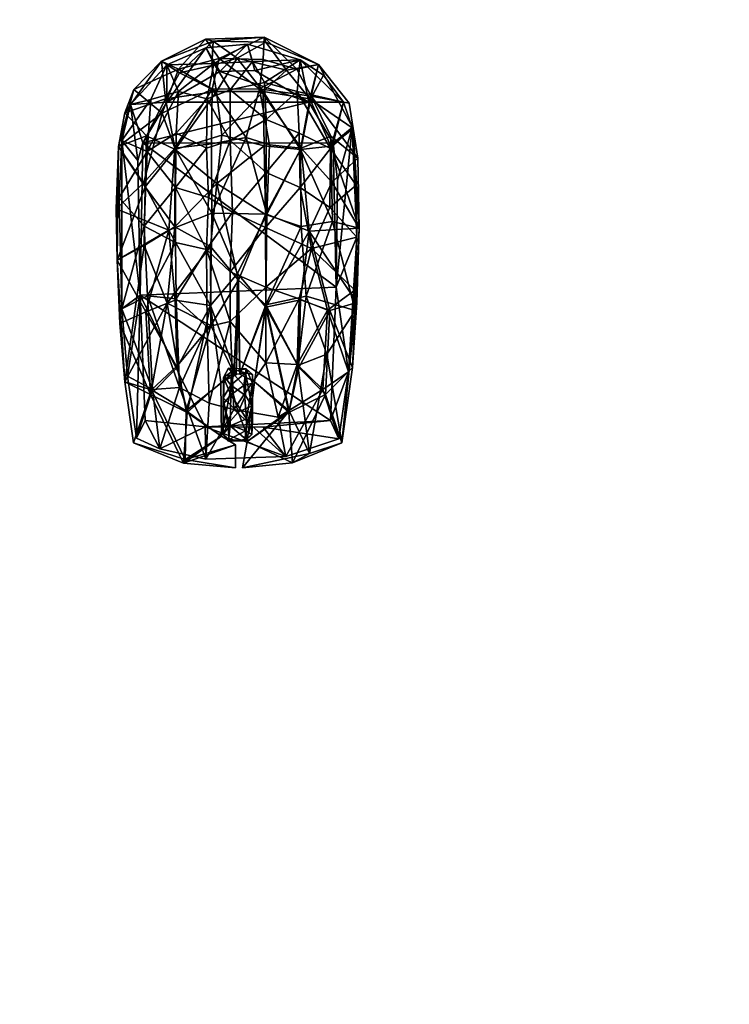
# Model space of a CAD drawing. Header units: inches. Extents: x 492 to 688, y -128 to 44.
# Tile 176 of 256: x 513.29 to 519.43, y -23.44 to -14.91. Entities that reach past the tile are written whole.
import ezdxf

# ---------------------------------------------------------------- set-up
doc = ezdxf.new("R2010")
doc.units = ezdxf.units.IN
doc.header["$MEASUREMENT"] = 0
doc.layers.add('A-FURN', color=7, linetype='Continuous')
doc.layers.add('CET Default', color=7, linetype='Continuous')
for name, color, linetype, true_color in [('CET color Grey15', 7, 'Continuous', 0x272727), ('CET color Grey50', 9, 'Continuous', 0x808080), ('CET color tan', 7, 'Continuous', 0xd4b38d)]:
    doc.layers.add(name, color=color, linetype=linetype, true_color=true_color)

# ---------------------------------------------------------------- blocks, each defined once
blk = doc.blocks.new('*C79')
at = {"layer": 'CET color Grey15', "linetype": 'Continuous'}
mesh = blk.add_polyface(dxfattribs=at)
corners = [(-0.4408, 1.3855, 0.6204), (-0.2422, 0.4742, 0.8917), (-0.1438, 1.1211, 0.7382), (-0.0791, 1.6349, 0.5692), (0.44, 1.3855, 0.6204), (0.143, 1.5909, 0.5731), (0.147, 1.1251, 0.7618), (0.2375, 0.4578, 0.8956), (-0.1871, -1.4175, 0.7657), (0.2218, -1.4136, 0.7618), (-0.0713, -0.995, 0.9193), (-0.2737, -0.932, 0.9035), (-0.5471, -0.9038, 0.8208), (0.2297, -0.9398, 0.9075), (0.5463, -0.9038, 0.8208), (-0.2501, -0.3316, 0.9586), (0.2257, -0.3395, 0.9626), (0.1391, -1.0146, 0.8523), (-0.2265, -0.9234, 0.8602), (0.1824, -0.596, 0.9075), (0.5424, -0.8919, 0.7736), (-0.6157, -0.1853, 0.8484), (-0.5431, -0.8919, 0.7736), (-0.2383, -0.3277, 0.9114), (-0.5471, -0.2246, 0.8287), (0.5463, -0.2207, 0.8287), (0.5992, -0.1931, 0.8563), (-0.0043, 0.2412, 0.8956), (0.2375, -0.0514, 0.9075), (0.0036, 0.1815, 0.9508), (-0.2422, 0.4538, 0.8445), (-0.5431, 0.4105, 0.8287), (-0.5921, 0.379, 0.7618), (0.2336, 0.6316, 0.8169), (0.611, 0.4381, 0.746), (0.5424, 0.4144, 0.8287), (0.0154, 1.0581, 0.7854), (-0.0161, 1.0542, 0.7736), (-0.2422, -1.8197, 0.2979), (-0.6984, -1.6262, 0.3372), (-0.4211, -1.5789, 0.5144), (0.0075, -1.6819, 0.5259), (0.2139, -1.8276, 0.2939), (-0.2265, -1.863, 0.3372), (0.2808, -1.8473, 0.3372), (0.1627, -1.678, 0.5889), (-0.2186, -1.6701, 0.5849), (-0.5116, -1.5868, 0.5377), (0.5069, -1.5553, 0.4947), (0.6622, -1.6544, 0.3333), (0.2257, -1.6183, 0.5613), (0.5148, -1.5868, 0.5377), (0.6267, -1.3303, 0.5771), (0.9788, -1.2082, 0.3727), (0.9001, -1.4096, 0.3845), (-0.6354, -1.3539, 0.6164), (-0.9639, -1.2909, 0.4042), (-0.9993, -1.0737, 0.416), (-0.6236, -1.3303, 0.5731), (-0.2186, -1.3932, 0.7149), (0.1863, -1.3932, 0.7188), (0.6543, -1.2043, 0.6755), (1.0339, -0.9156, 0.5065), (-1.0387, -0.8171, 0.5298), (0.7921, -1.0107, 0.6125), (-1.0505, -0.2089, 0.5889), (-0.8047, -0.9195, 0.6243), (1.0458, 0.0673, 0.5928), (1.0536, -0.3788, 0.5928), (0.8039, -0.5685, 0.6912), (0.8157, -0.6, 0.7346), (-0.9914, 0.9951, 0.4829), (-1.0308, 0.4341, 0.5771), (-0.7968, 0.5017, 0.7031), (-0.7574, 1.2281, 0.5535), (-0.9009, 1.6467, 0.29), (-1.015, 0.5017, 0.518), (0.9788, 1.1211, 0.4514), (1.0221, 0.6159, 0.5495), (0.904, 1.6467, 0.29), (0.7567, 1.2281, 0.5535), (0.8118, -0.0593, 0.7031), (0.7488, 1.1887, 0.5141), (-0.4723, 1.8199, 0.4396), (-0.6196, 1.7412, 0.3648), (-0.7692, 0.8803, 0.5889), (-0.0398, 1.8632, 0.4711), (-0.4447, 1.3698, 0.5731), (-0.5195, 0.9794, 0.6676), (0.0193, 1.8632, 0.475), (0.0193, 1.6664, 0.5574), (0.4715, 1.8239, 0.4396), (0.4558, 1.7924, 0.4042), (0.4479, 1.3698, 0.5731), (-0.8047, -1.0068, 0.6598), (-0.8126, -0.6078, 0.7346), (-0.8182, -0.2686, 0.7031), (0.796, 0.5135, 0.7031), (-0.5274, 0.9951, 0.7149), (0.5266, 0.9951, 0.7149), (0.035, 1.0424, 0.7385), (0.5227, 0.9794, 0.6676)]
mesh.append_faces([[corners[k] for k in face] for face in [(0, 1, 2, 0), (0, 2, 3, 0), (4, 5, 6, 4), (4, 6, 7, 4), (8, 9, 10, 8), (8, 11, 12, 8), (8, 10, 11, 8), (9, 13, 10, 9), (9, 14, 13, 9), (11, 10, 15, 11), (11, 15, 12, 11), (10, 13, 16, 10), (10, 16, 15, 10), (17, 18, 19, 17), (17, 19, 20, 17), (13, 14, 16, 13), (12, 15, 21, 12), (22, 23, 18, 22), (22, 24, 23, 22), (18, 23, 19, 18), (20, 19, 25, 20), (14, 26, 16, 14), (19, 23, 27, 19), (19, 28, 25, 19), (19, 27, 28, 19), (15, 16, 29, 15), (15, 29, 1, 15), (15, 1, 21, 15), (23, 24, 30, 23), (23, 30, 27, 23), (16, 26, 7, 16), (16, 7, 29, 16), (21, 1, 31, 21), (24, 32, 30, 24), (28, 27, 33, 28), (28, 34, 25, 28), (28, 33, 34, 28), (26, 35, 7, 26), (29, 7, 36, 29), (29, 37, 1, 29), (29, 27, 37, 29), (29, 36, 27, 29), (30, 2, 37, 30), (30, 37, 27, 30), (7, 6, 36, 7), (1, 37, 2, 1), (38, 39, 40, 38), (38, 40, 41, 38), (38, 41, 42, 38), (38, 43, 39, 38), (38, 42, 43, 38), (43, 44, 45, 43), (43, 46, 47, 43), (43, 45, 46, 43), (43, 47, 39, 43), (43, 42, 44, 43), (42, 48, 49, 42), (42, 41, 50, 42), (42, 50, 48, 42), (42, 49, 44, 42), (44, 49, 51, 44), (44, 51, 45, 44), (49, 48, 52, 49), (49, 52, 53, 49), (49, 53, 54, 49), (49, 54, 51, 49), (39, 47, 55, 39), (39, 55, 56, 39), (39, 57, 58, 39), (39, 58, 40, 39), (39, 56, 57, 39), (40, 58, 59, 40), (40, 59, 41, 40), (48, 50, 60, 48), (48, 60, 52, 48), (54, 61, 51, 54), (54, 62, 61, 54), (54, 53, 62, 54), (56, 55, 63, 56), (56, 63, 57, 56), (53, 52, 64, 53), (53, 64, 62, 53), (57, 63, 65, 57), (57, 66, 58, 57), (57, 65, 66, 57), (62, 67, 68, 62), (62, 64, 69, 62), (62, 69, 67, 62), (62, 70, 61, 62), (62, 68, 70, 62), (71, 72, 73, 71), (71, 73, 74, 71), (71, 74, 75, 71), (71, 75, 76, 71), (71, 76, 72, 71), (77, 78, 67, 77), (77, 79, 80, 77), (77, 80, 78, 77), (77, 81, 34, 77), (77, 67, 81, 77), (77, 82, 79, 77), (77, 34, 82, 77), (75, 83, 84, 75), (75, 74, 83, 75), (75, 84, 85, 75), (75, 85, 76, 75), (84, 83, 86, 84), (84, 86, 87, 84), (84, 88, 85, 84), (84, 87, 88, 84), (83, 74, 0, 83), (83, 0, 3, 83), (83, 3, 86, 83), (86, 3, 87, 86), (89, 90, 91, 89), (89, 92, 90, 89), (89, 91, 92, 89), (92, 79, 82, 92), (92, 93, 5, 92), (92, 82, 93, 92), (92, 5, 90, 92), (92, 91, 79, 92), (91, 4, 80, 91), (91, 80, 79, 91), (91, 5, 4, 91), (91, 90, 5, 91), (46, 8, 47, 46), (46, 45, 8, 46), (41, 59, 60, 41), (41, 60, 50, 41), (45, 51, 9, 45), (45, 9, 8, 45), (47, 8, 55, 47), (51, 61, 9, 51), (55, 8, 12, 55), (55, 12, 94, 55), (55, 94, 63, 55), (58, 66, 22, 58), (58, 22, 59, 58), (59, 17, 60, 59), (59, 22, 18, 59), (59, 18, 17, 59), (60, 17, 20, 60), (60, 20, 52, 60), (52, 20, 64, 52), (61, 70, 14, 61), (61, 14, 9, 61), (94, 95, 63, 94), (94, 12, 95, 94), (64, 20, 69, 64), (63, 95, 65, 63), (66, 96, 22, 66), (66, 65, 96, 66), (95, 12, 21, 95), (95, 21, 65, 95), (69, 81, 67, 69), (69, 20, 25, 69), (69, 25, 81, 69), (70, 68, 26, 70), (70, 26, 14, 70), (96, 65, 76, 96), (96, 76, 32, 96), (96, 24, 22, 96), (96, 32, 24, 96), (68, 67, 26, 68), (65, 72, 76, 65), (65, 21, 72, 65), (81, 25, 34, 81), (67, 97, 26, 67), (67, 78, 97, 67), (72, 21, 73, 72), (76, 85, 32, 76), (73, 98, 74, 73), (73, 21, 31, 73), (73, 31, 98, 73), (97, 78, 80, 97), (97, 99, 35, 97), (97, 80, 99, 97), (97, 35, 26, 97), (85, 88, 32, 85), (98, 0, 74, 98), (98, 31, 1, 98), (98, 1, 0, 98), (88, 87, 30, 88), (88, 30, 32, 88), (100, 36, 6, 100), (100, 93, 33, 100), (100, 5, 93, 100), (100, 33, 27, 100), (100, 27, 36, 100), (100, 6, 5, 100), (101, 93, 82, 101), (101, 82, 34, 101), (101, 34, 33, 101), (101, 33, 93, 101), (99, 4, 7, 99), (99, 80, 4, 99), (99, 7, 35, 99), (87, 3, 2, 87), (87, 2, 30, 87)]])
mesh = blk.add_polyface(dxfattribs=at)
corners = [(-0.1472, -1.5738, 0.0001), (0.1572, -1.5659, 0.0001), (-0.0842, -1.8021, 0.2482), (-0.5394, -1.6682, 0.26), (-0.6142, -1.3014, 0.0001), (0.6162, -1.3014, 0.0001), (0.2765, -1.7706, 0.2521), (-0.824, -0.9457, 0.0001), (0.8222, -0.9496, 0.0001), (-0.9146, -1.3014, 0.3072), (-0.7402, -1.5337, 0.2718), (0.6162, -1.6249, 0.2639), (0.9285, -1.281, 0.3111), (-0.8634, -0.6261, 0.008), (-0.8516, 0.3018, 0.0001), (-0.9894, -1.0803, 0.3663), (0.8655, -0.7961, 0.0238), (0.8458, 0.3688, 0.0001), (1.0033, -0.9693, 0.3978), (-1.0288, -0.1326, 0.5159), (-0.9579, 1.0322, 0.3859), (-0.8004, 1.4542, 0.0001), (0.2843, 1.5093, 0.0001), (0.8025, 1.4542, 0.0001), (0.8773, 1.6084, 0.2206), (0.956, 1.0716, 0.3781), (1.0033, 0.4869, 0.4765), (-0.8752, 1.6123, 0.2206), (-0.2181, 1.5132, 0.0001), (-0.4161, 1.7659, 0.3623), (0.2765, 1.7895, 0.3859), (0.6753, 1.699, 0.2993), (-0.7362, 1.1858, 0.4686), (0.7383, 1.1858, 0.4686), (-0.1275, -1.6525, 0.4607), (-0.2299, -1.4707, 0.6064), (-0.5145, -1.392, 0.5474), (0.2083, -1.6367, 0.4647), (0.754, -1.325, 0.4293), (0.5139, -1.392, 0.5474), (-0.8004, -0.8985, 0.5749), (0.7867, -0.8748, 0.5907), (-1.0248, -0.5828, 0.4844), (1.0269, -0.4719, 0.4962), (-1.013, 0.3254, 0.4962), (-0.7768, 0.4987, 0.6143), (-0.3492, 1.4266, 0.5198), (0.0351, 1.3597, 0.5867), (0.5048, 1.17, 0.5631), (0.2477, 1.3046, 0.5867), (0.0666, -1.4077, 0.6694), (0.2646, -1.329, 0.6773), (-0.2456, -1.1511, 0.7481), (-0.5315, -1.0323, 0.693), (0.5336, -1.0323, 0.693), (-0.7965, -0.3892, 0.6615), (-0.5394, -0.5631, 0.7717), (0.8104, -0.2271, 0.6576), (0.5414, -0.5631, 0.7717), (-0.6378, -0.0342, 0.7324), (0.7828, 0.3766, 0.63), (0.5414, -0.0854, 0.7796), (-0.5145, 0.9686, 0.6222), (-0.5315, 0.4002, 0.7324), (0.5336, 0.4002, 0.7324), (-0.2417, 0.9567, 0.6891), (0.2646, 0.645, 0.7599), (0.0666, 0.5978, 0.7875), (0.0666, -0.9693, 0.819), (0.2725, -0.9024, 0.8072), (-0.2456, -0.6931, 0.8426), (0.2556, -0.4758, 0.8584), (0.0469, -0.3498, 0.882), (-0.2378, -0.2153, 0.8662), (0.2725, -0.0263, 0.8466), (0.0666, 0.1673, 0.8544), (-0.2417, 0.3018, 0.819)]
mesh.append_faces([[corners[k] for k in face] for face in [(0, 1, 2, 0), (0, 2, 3, 0), (0, 3, 4, 0), (1, 6, 2, 1), (1, 5, 6, 1), (4, 9, 7, 4), (4, 10, 9, 4), (4, 3, 10, 4), (5, 11, 6, 5), (5, 8, 12, 5), (5, 12, 11, 5), (7, 13, 14, 7), (7, 9, 15, 7), (7, 15, 13, 7), (8, 16, 12, 8), (8, 17, 16, 8), (16, 17, 18, 16), (16, 18, 12, 16), (13, 15, 14, 13), (14, 15, 19, 14), (14, 20, 21, 14), (14, 19, 20, 14), (17, 23, 24, 17), (17, 24, 25, 17), (17, 25, 26, 17), (17, 26, 18, 17), (21, 27, 28, 21), (21, 20, 27, 21), (28, 27, 29, 28), (28, 29, 22, 28), (22, 29, 30, 22), (22, 30, 31, 22), (22, 31, 23, 22), (23, 31, 24, 23), (27, 20, 32, 27), (27, 32, 29, 27), (24, 31, 33, 24), (24, 33, 25, 24), (3, 34, 35, 3), (3, 9, 10, 3), (3, 2, 34, 3), (3, 36, 9, 3), (3, 35, 36, 3), (2, 6, 37, 2), (2, 37, 34, 2), (6, 11, 37, 6), (11, 38, 39, 11), (11, 12, 38, 11), (11, 39, 37, 11), (9, 36, 40, 9), (9, 40, 15, 9), (38, 12, 18, 38), (38, 18, 41, 38), (38, 41, 39, 38), (15, 42, 19, 15), (15, 40, 42, 15), (18, 26, 43, 18), (18, 43, 41, 18), (20, 44, 45, 20), (20, 45, 32, 20), (20, 19, 44, 20), (25, 33, 26, 25), (29, 32, 46, 29), (29, 46, 47, 29), (29, 47, 30, 29), (30, 48, 31, 30), (30, 47, 49, 30), (30, 49, 48, 30), (31, 48, 33, 31), (34, 37, 50, 34), (34, 50, 35, 34), (37, 39, 51, 37), (37, 51, 50, 37), (36, 35, 52, 36), (36, 52, 53, 36), (36, 53, 40, 36), (35, 50, 52, 35), (39, 41, 54, 39), (39, 54, 51, 39), (40, 55, 42, 40), (40, 53, 56, 40), (40, 56, 55, 40), (41, 43, 57, 41), (41, 57, 58, 41), (41, 58, 54, 41), (42, 55, 19, 42), (55, 56, 59, 55), (55, 59, 19, 55), (43, 26, 57, 43), (19, 59, 44, 19), (57, 60, 61, 57), (57, 26, 60, 57), (57, 61, 58, 57), (44, 59, 45, 44), (45, 62, 32, 45), (45, 59, 63, 45), (45, 63, 62, 45), (60, 26, 33, 60), (60, 48, 64, 60), (60, 33, 48, 60), (60, 64, 61, 60), (62, 46, 32, 62), (62, 63, 65, 62), (62, 65, 46, 62), (48, 49, 66, 48), (48, 66, 64, 48), (46, 65, 47, 46), (47, 67, 49, 47), (47, 65, 67, 47), (49, 67, 66, 49), (50, 51, 68, 50), (50, 68, 52, 50), (51, 69, 68, 51), (51, 54, 69, 51), (52, 68, 70, 52), (52, 70, 53, 52), (53, 70, 56, 53), (68, 69, 71, 68), (68, 72, 70, 68), (68, 71, 72, 68), (69, 54, 58, 69), (69, 58, 71, 69), (56, 70, 73, 56), (56, 73, 59, 56), (70, 72, 73, 70), (58, 74, 71, 58), (58, 61, 74, 58), (72, 71, 74, 72), (72, 74, 75, 72), (72, 75, 73, 72), (59, 73, 76, 59), (59, 76, 63, 59), (73, 75, 76, 73), (74, 61, 64, 74), (74, 64, 66, 74), (74, 67, 75, 74), (74, 66, 67, 74), (75, 67, 76, 75), (63, 76, 65, 63), (76, 67, 65, 76)]])
mesh.append_faces([[corners[k] for k in face] for face in [(17, 21, 22, 17)]], dxfattribs={"vtx0": -1, "vtx1": -1, "vtx2": -1, "vtx3": -1})
mesh.append_faces([[corners[k] for k in face] for face in [(1, 4, 5, 1), (8, 14, 17, 8)]], dxfattribs={"vtx0": -1, "vtx1": -1, "vtx3": -1})
mesh.append_faces([[corners[k] for k in face] for face in [(4, 8, 5, 4)]], dxfattribs={"vtx0": -1, "vtx2": -1, "vtx3": -1})
mesh.append_faces([[corners[k] for k in face] for face in [(17, 22, 23, 17)]], dxfattribs={"vtx0": -1, "vtx3": -1})
mesh.append_faces([[corners[k] for k in face] for face in [(0, 4, 1, 0)]], dxfattribs={"vtx1": -1})
mesh.append_faces([[corners[k] for k in face] for face in [(4, 7, 8, 4), (7, 14, 8, 7), (14, 21, 17, 14)]], dxfattribs={"vtx1": -1, "vtx2": -1})
mesh.append_faces([[corners[k] for k in face] for face in [(21, 28, 22, 21)]], dxfattribs={"vtx2": -1})
at = {"layer": 'CET color Grey50', "linetype": 'Continuous'}
mesh = blk.add_polyface(dxfattribs=at)
corners = [(-0.0704, 1.0061, 0.5941), (0.0562, 1.0337, 0.6768), (-0.0504, 1.1524, 0.7988), (-0.1255, 1.1327, 0.7122), (0.0801, 1.6346, 0.5902), (-0.0704, 1.6189, 0.6532), (0.0683, 1.5002, 0.7752), (0.1234, 1.0812, 0.6886), (0.0602, 1.2314, 0.8303), (0.1234, 1.3104, 0.7909), (-0.1255, 1.4648, 0.7437), (-0.0743, 1.4409, 0.8067), (0.0602, 1.1484, 0.2438), (0.1274, 1.2592, 0.2478), (0.1195, 1.0694, 0.3619), (-0.0664, 1.0416, 0.354), (-0.0664, 1.2393, 0.2084), (-0.0031, 1.3818, 0.2005), (-0.1215, 1.3264, 0.2438), (0.088, 1.4845, 0.2517), (0.1274, 1.5717, 0.4918), (-0.1255, 1.0573, 0.4091), (-0.1215, 1.5756, 0.4524), (-0.0664, 1.5438, 0.295), (0.0762, 1.6189, 0.3973), (-0.0625, 1.6307, 0.4642), (0.0801, 1.0022, 0.5115)]
mesh.append_faces([[corners[k] for k in face] for face in [(0, 1, 2, 0), (0, 2, 3, 0), (4, 5, 6, 4), (1, 7, 8, 1), (1, 8, 2, 1), (7, 9, 8, 7), (5, 10, 11, 5), (5, 11, 6, 5), (3, 11, 10, 3), (3, 2, 11, 3), (2, 8, 11, 2), (8, 6, 11, 8), (8, 9, 6, 8), (12, 13, 14, 12), (12, 15, 16, 12), (12, 16, 17, 12), (12, 17, 13, 12), (12, 14, 15, 12), (16, 18, 17, 16), (16, 15, 18, 16), (13, 17, 19, 13), (13, 19, 20, 13), (13, 20, 9, 13), (13, 9, 14, 13), (18, 15, 21, 18), (18, 22, 23, 18), (18, 23, 17, 18), (18, 21, 3, 18), (18, 3, 22, 18), (17, 23, 19, 17), (19, 24, 20, 19), (19, 23, 24, 19), (23, 22, 25, 23), (23, 25, 24, 23), (15, 14, 26, 15), (15, 26, 0, 15), (15, 0, 21, 15), (14, 7, 26, 14), (14, 9, 7, 14), (21, 0, 3, 21), (24, 25, 4, 24), (24, 4, 20, 24), (26, 7, 1, 26), (26, 1, 0, 26), (22, 3, 10, 22), (22, 10, 5, 22), (22, 5, 25, 22), (25, 5, 4, 25), (20, 4, 6, 20), (20, 6, 9, 20)]])
blk = doc.blocks.new('*C84')
at = {"layer": 'CET Default', "linetype": 'Continuous', "rotation": 180.0000000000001}
blk.add_blockref('*C79', (515.1797, -16.9293, 28.5), dxfattribs=at)
blk = doc.blocks.new('*C82')
at = {"layer": 'CET color tan', "linetype": 'Continuous'}
mesh = blk.add_polyface(dxfattribs=at)
corners = [(-35, -14.3819, 28.5), (35, -14.3819, 28.5), (35, 14.5, 28.5), (-35, 14.5, 28.5)]
mesh.append_faces([[corners[k] for k in face] for face in [(0, 2, 3, 0)]], dxfattribs={"vtx0": -1, "vtx3": -1})
mesh.append_faces([[corners[k] for k in face] for face in [(0, 1, 2, 0)]], dxfattribs={"vtx2": -1})
mesh = blk.add_polyface(dxfattribs=at)
corners = [(-35, -14.3819, 27.563), (35, 14.5, 27.563), (35, -14.3819, 27.563), (-35, 14.5, 27.563)]
mesh.append_faces([[corners[k] for k in face] for face in [(0, 1, 2, 0)]], dxfattribs={"vtx0": -1, "vtx3": -1})
mesh.append_faces([[corners[k] for k in face] for face in [(0, 3, 1, 0)]], dxfattribs={"vtx2": -1})
blk = doc.blocks.new('*C80')
at = {"layer": 'A-FURN', "linetype": 'Continuous', "rotation": 179.9999999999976}
blk.add_blockref('*C82', (529.2105, -24.0804), dxfattribs=at)

msp = doc.modelspace()

# ---------------------------------------------------------------- block references
at = {"layer": 'A-FURN', "linetype": 'Continuous'}
msp.add_blockref('*C80', (0, 0), dxfattribs=at)
at = {"layer": 'CET Default', "linetype": 'Continuous'}
msp.add_blockref('*C84', (0, 0), dxfattribs=at)

doc.saveas('drawing.dxf')
